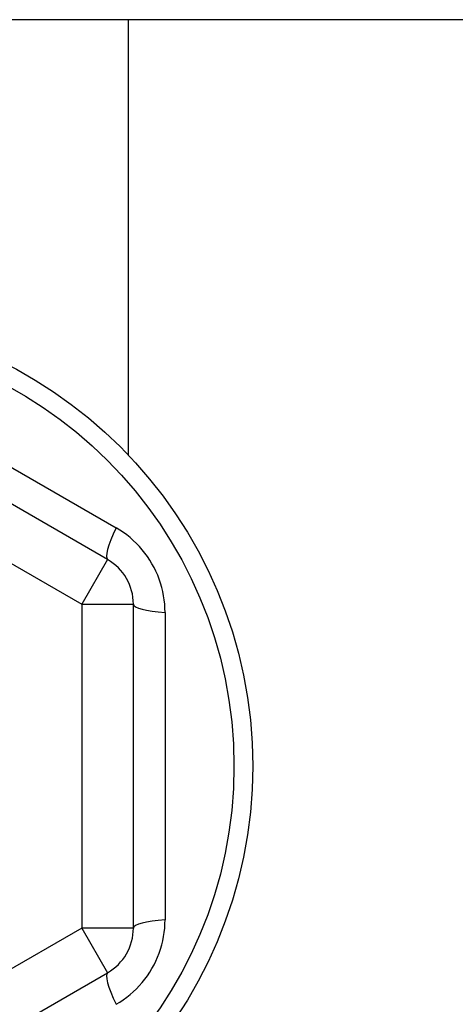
# Model space of a CAD drawing. Header units: inches. Extents: x 48.1 to 120.1, y 31.5 to 55.7.
# Tile 35 of 85: x 69.096 to 69.429, y 52.982 to 53.735. Entities that reach past the tile are written whole.
import ezdxf

# ---------------------------------------------------------------- set-up
doc = ezdxf.new("R2010")
doc.units = ezdxf.units.IN
doc.header["$MEASUREMENT"] = 0
doc.layers.add('Visible Edges(ANSI)', color=7, linetype='Continuous', lineweight=25)
doc.layers.add('Visible Tangent Edges(ANSI)', color=7, linetype='Continuous', lineweight=25)

msp = doc.modelspace()

# ---------------------------------------------------------------- linework, layer by layer
at = {"layer": 'Visible Edges(ANSI)'}
for p, q in [((119.15669, 53.73489), (48.95097, 53.73489)), ((69.17883, 53.73489), (69.17883, 53.40201)), ((69.16308, 53.32201), (68.94851, 53.44589)), ((69.18276, 53.04015), (69.18276, 53.28791)), ((68.94851, 52.88217), (69.16308, 53.00605))]:
    msp.add_line(p, q, dxfattribs=at)
msp.add_circle((68.92883, 53.16403), 0.34516, dxfattribs=at)
for centre, start, end in [((69.14339, 53.28791), 0, 60), ((69.14339, 53.04015), 300, 0)]:
    msp.add_arc(centre, 0.03937, start, end, dxfattribs=at)
at = {"layer": 'Visible Tangent Edges(ANSI)'}
for p, q in [((68.96617, 53.46367), (69.16966, 53.34619)), ((68.92883, 53.41179), (69.14339, 53.28791)), ((69.16308, 53.32201), (69.14339, 53.28791)), ((69.14339, 53.28791), (69.14339, 53.04015)), ((69.14339, 53.28791), (69.18276, 53.28791)), ((69.207, 53.28152), (69.207, 53.04654)), ((69.14339, 53.04015), (68.92883, 52.91627)), ((69.18276, 53.04015), (69.14339, 53.04015)), ((69.14339, 53.04015), (69.16308, 53.00605))]:
    msp.add_line(p, q, dxfattribs=at)
at = {"layer": 'Visible Tangent Edges(ANSI)', "flags": 128}
for points in [[(69.207, 53.28152), (69.20693, 53.28473), (69.20671, 53.28795), (69.20636, 53.29117), (69.20587, 53.29438), (69.20524, 53.29758), (69.20447, 53.30075), (69.20356, 53.30388), (69.20252, 53.30698), (69.20134, 53.31002), (69.20003, 53.31301), (69.19858, 53.31595), (69.197, 53.31882), (69.1953, 53.32163), (69.19348, 53.32435), (69.19155, 53.32699), (69.18951, 53.32954), (69.18735, 53.33199), (69.18509, 53.33435), (69.18273, 53.33661), (69.18027, 53.33876), (69.17772, 53.3408), (69.1751, 53.34272), (69.17241, 53.34452), (69.16966, 53.34619)], [(69.16966, 52.98187), (69.17241, 52.98354), (69.17509, 52.98533), (69.1777, 52.98725), (69.18024, 52.98928), (69.18269, 52.99142), (69.18505, 52.99367), (69.18731, 52.99603), (69.18947, 52.99848), (69.19152, 53.00102), (69.19345, 53.00366), (69.19527, 53.00638), (69.19697, 53.00918), (69.19855, 53.01205), (69.2, 53.01499), (69.20132, 53.01798), (69.2025, 53.02103), (69.20355, 53.02412), (69.20446, 53.02726), (69.20524, 53.03044), (69.20587, 53.03364), (69.20637, 53.03687), (69.20672, 53.0401), (69.20693, 53.04333), (69.207, 53.04654)]]:
    msp.add_lwpolyline(points, dxfattribs=at)
at = {"layer": 'Visible Tangent Edges(ANSI)'}
msp.add_circle((68.92883, 53.16403), 0.33084, dxfattribs=at)
for centre, major_axis, start_param, end_param in [((69.18276, 53.3561), (-0.01969, -0.0341), 5.107073, 6.283185), ((69.22213, 53.28791), (-0.03937, 0), 0, 1.176113), ((69.22213, 53.04015), (-0.03937, 0), 5.107073, 6.283185), ((69.18276, 52.97196), (-0.01969, 0.0341), 0, 1.176113)]:
    msp.add_ellipse(centre, major_axis=major_axis, ratio=0.175929, start_param=start_param, end_param=end_param, dxfattribs=at)

doc.saveas('drawing.dxf')
